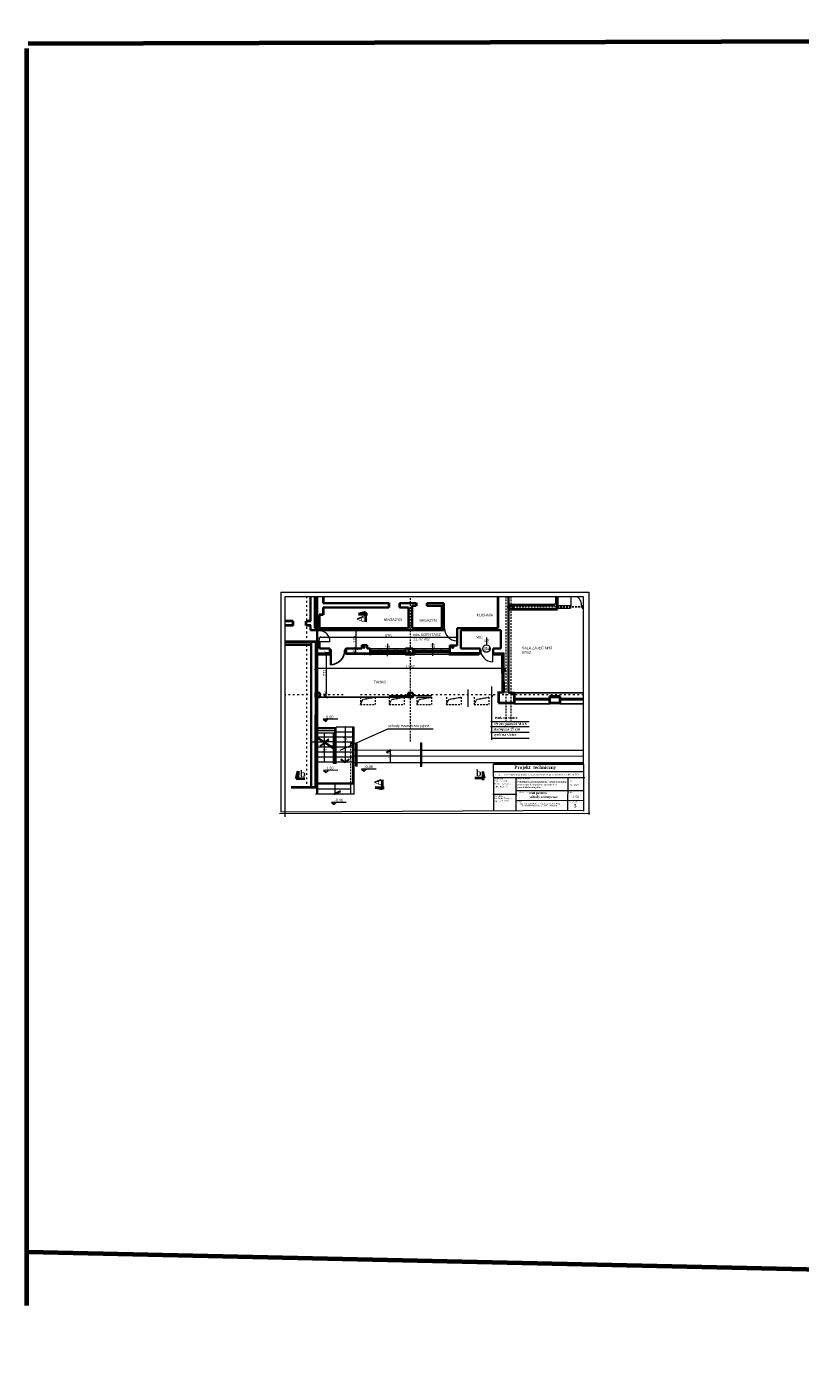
# Model space of a CAD drawing. Header units: millimetres. Extents: x 71367 to 297009, y -32559 to 7655.
# Tile 1 of 17: x 71367 to 76608, y -32559 to -23426. Entities that reach past the tile are written whole.
import ezdxf

# ---------------------------------------------------------------- set-up
doc = ezdxf.new("R2010")
doc.units = ezdxf.units.MM
for name, pattern in [('0.5_0.5', [1, 0.5, -0.5]), ('2_LKR', [20, 12, -8]), ('ACAD_ISO03W100', [30, 12, -18])]:
    doc.linetypes.add(name, pattern=pattern)
doc.layers.get('0').update_dxf_attribs({"lineweight": 70})
doc.layers.add('wymiarowanie', color=7, linetype='Continuous', lineweight=30)
doc.styles.get("Standard").update_dxf_attribs({"font": 'phagspa.ttf'})
doc.dimstyles.new('ISO-25', dxfattribs={"dimtxt": 20, "dimasz": 20, "dimexe": 1.25, "dimexo": 0.625, "dimtad": 1, "dimdec": 0, "dimtxsty": 'Standard', "dimblk": 'ARCHTICK', "dimcen": 2.5, "dimclrd": 6, "dimclre": 6, "dimadec": 0, "dimazin": 0, "dimtfac": 1, "dimtdec": 0, "dimtmove": 0, "dimatfit": 3, "dimldrblk": 'ARCHTICK', "dimfxl": 20, "dimfxlon": 1, "dimlwd": 9, "dimlwe": 9, "dimarcsym": 0})

# ---------------------------------------------------------------- blocks, each defined once
blk = doc.blocks.new('_ArchTick')
at = {"color": 0, "linetype": 'ByBlock', "const_width": 0.15}
blk.add_lwpolyline([(-0.5, -0.5), (0.5, 0.5)], dxfattribs=at)
blk = doc.blocks.new('*D755')
at = {"color": 6, "lineweight": 9, "transparency": 16777216}
for p, q in [((73322.1, -27798.8), (73322.1, -27777.5)), ((74608.8, -27778.8), (73322.1, -27778.8)), ((74608.8, -27798.8), (74608.8, -27777.5))]:
    blk.add_line(p, q, dxfattribs=at)
at = {"layer": 'Defpoints', "color": 0, "lineweight": 25, "transparency": 16777216}
for p in [(73322.1, -27778.8), (73322.1, -27955.9), (74608.8, -27955.9)]:
    blk.add_point(p, dxfattribs=at)
at = {"color": 6, "lineweight": 9, "transparency": 16777216, "xscale": 20, "yscale": 20, "zscale": 20, "rotation": 180}
blk.add_blockref('_ArchTick', (73322.1, -27778.8), dxfattribs=at)
at = {"color": 6, "lineweight": 9, "transparency": 16777216, "xscale": 20, "yscale": 20, "zscale": 20}
blk.add_blockref('_ArchTick', (74608.8, -27778.8), dxfattribs=at)
at = {"color": 0, "lineweight": 20, "transparency": 16777216, "insert": (73965.4, -27767.8), "char_height": 20, "attachment_point": 5}
blk.add_mtext('1287', dxfattribs=at)
blk = doc.blocks.new('*D759')
at = {"color": 6, "lineweight": 9, "transparency": 16777216}
for p, q in [((73349.1, -27588.5), (73349.1, -27567.3)), ((74283.9, -27568.5), (73349.1, -27568.5)), ((74283.9, -27588.5), (74283.9, -27567.3))]:
    blk.add_line(p, q, dxfattribs=at)
at = {"layer": 'Defpoints', "color": 0, "lineweight": 25, "transparency": 16777216}
for p in [(73349.1, -27568.5), (73349.1, -27606.3), (74283.9, -27623.2)]:
    blk.add_point(p, dxfattribs=at)
at = {"color": 6, "lineweight": 9, "transparency": 16777216, "xscale": 20, "yscale": 20, "zscale": 20, "rotation": 180}
blk.add_blockref('_ArchTick', (73349.1, -27568.5), dxfattribs=at)
at = {"color": 6, "lineweight": 9, "transparency": 16777216, "xscale": 20, "yscale": 20, "zscale": 20}
blk.add_blockref('_ArchTick', (74283.9, -27568.5), dxfattribs=at)
at = {"color": 0, "lineweight": 20, "transparency": 16777216, "insert": (73816.5, -27557.6), "char_height": 20, "attachment_point": 5}
blk.add_mtext('935', dxfattribs=at)
blk = doc.blocks.new('*D758')
at = {"color": 6, "lineweight": 9, "transparency": 16777216}
for p, q in [((73596.6, -27643.2), (73597.9, -27643.2)), ((73596.6, -27673.2), (73596.6, -27643.2)), ((73576.6, -27673.2), (73597.9, -27673.2))]:
    blk.add_line(p, q, dxfattribs=at)
at = {"layer": 'Defpoints', "color": 0, "lineweight": 25, "transparency": 16777216}
for p in [(73596.6, -27643.2), (73596.6, -27643.2), (73566.8, -27673.2)]:
    blk.add_point(p, dxfattribs=at)
at = {"color": 6, "lineweight": 9, "transparency": 16777216, "xscale": 20, "yscale": 20, "zscale": 20}
for p, rotation in [((73596.6, -27643.2), 90), ((73596.6, -27673.2), 270)]:
    blk.add_blockref('_ArchTick', p, dxfattribs=dict(at, rotation=rotation))
at = {"color": 0, "lineweight": 50, "transparency": 16777216, "insert": (73585.7, -27658.2), "char_height": 20, "attachment_point": 5, "rotation": 90}
blk.add_mtext('30', dxfattribs=at)
blk = doc.blocks.new('*D760')
at = {"color": 6, "lineweight": 9, "transparency": 16777216}
for p, q in [((73598.5, -27518.4), (73599.7, -27518.4)), ((73598.5, -27643.2), (73598.5, -27518.4)), ((73618.5, -27643.2), (73597.2, -27643.2))]:
    blk.add_line(p, q, dxfattribs=at)
at = {"layer": 'Defpoints', "color": 0, "lineweight": 25, "transparency": 16777216}
for p in [(73598.5, -27518.4), (73598.5, -27518.4), (73637.9, -27643.2)]:
    blk.add_point(p, dxfattribs=at)
at = {"color": 6, "lineweight": 9, "transparency": 16777216, "xscale": 20, "yscale": 20, "zscale": 20}
for p, rotation in [((73598.5, -27518.4), 90), ((73598.5, -27643.2), 270)]:
    blk.add_blockref('_ArchTick', p, dxfattribs=dict(at, rotation=rotation))
at = {"color": 0, "lineweight": 50, "transparency": 16777216, "insert": (73587.4, -27580.8), "char_height": 20, "attachment_point": 5, "rotation": 90}
blk.add_mtext('125', dxfattribs=at)
blk = doc.blocks.new('*D756')
at = {"color": 6, "lineweight": 9, "transparency": 16777216}
for p, q in [((73414.2, -27671.6), (73392.9, -27671.6)), ((73394.2, -27671.6), (73394.2, -27943)), ((73394.2, -27943), (73395.4, -27943))]:
    blk.add_line(p, q, dxfattribs=at)
at = {"layer": 'Defpoints', "color": 0, "lineweight": 25, "transparency": 16777216}
for p in [(73450.4, -27671.6), (73394.2, -27943), (73394.2, -27943)]:
    blk.add_point(p, dxfattribs=at)
at = {"color": 6, "lineweight": 9, "transparency": 16777216, "xscale": 20, "yscale": 20, "zscale": 20}
for p, rotation in [((73394.2, -27671.6), 90), ((73394.2, -27943), 270)]:
    blk.add_blockref('_ArchTick', p, dxfattribs=dict(at, rotation=rotation))
at = {"color": 0, "lineweight": 50, "transparency": 16777216, "insert": (73383.3, -27807.3), "char_height": 20, "attachment_point": 5, "rotation": 90}
blk.add_mtext('271', dxfattribs=at)
blk = doc.blocks.new('*D757')
at = {"color": 6, "lineweight": 9, "transparency": 16777216}
for p, q in [((73394.8, -27942.5), (73392.9, -27942.5)), ((73394.1, -27942.5), (73394.1, -27973.9)), ((73394.8, -27973.9), (73392.9, -27973.9))]:
    blk.add_line(p, q, dxfattribs=at)
at = {"layer": 'Defpoints', "color": 0, "lineweight": 25, "transparency": 16777216}
for p in [(73395.4, -27942.5), (73394.1, -27973.9), (73395.4, -27973.9)]:
    blk.add_point(p, dxfattribs=at)
at = {"color": 6, "lineweight": 9, "transparency": 16777216, "xscale": 20, "yscale": 20, "zscale": 20}
for p, rotation in [((73394.1, -27942.5), 90), ((73394.1, -27973.9), 270)]:
    blk.add_blockref('_ArchTick', p, dxfattribs=dict(at, rotation=rotation))
at = {"color": 0, "lineweight": 50, "transparency": 16777216, "insert": (73383.1, -27958.2), "char_height": 20, "attachment_point": 5, "rotation": 90}
blk.add_mtext('31', dxfattribs=at)

msp = doc.modelspace()

# ---------------------------------------------------------------- linework, layer by layer
at = {"color": 3, "lineweight": 70}
for p, q in [((107961.4, -23425.8), (71374.3, -23541.5)), ((71366.8, -32099.2), (71366.8, -23571.6)), ((108057.6, -32558.8), (71374.3, -31738.9))]:
    msp.add_line(p, q, dxfattribs=at)
at = {"lineweight": 20}
for p, q in [((73088.3, -27260.1), (75175.4, -27260.1)), ((73088.3, -27260.1), (73088.3, -28753.3)), ((75140.2, -27292.5), (73115.8, -27292.5)), ((73115.8, -27292.5), (73115.8, -28785.8)), ((75055.1, -27363.2), (75055.1, -27295.7)), ((75140.2, -28427.5), (75140.2, -27292.5)), ((75175.4, -27260.1), (75175.4, -28769.8)), ((74186.6, -27354.4), (74186.6, -27502.8)), ((74961.4, -27369.2), (75051.6, -27369.2)), ((74963.4, -27350.4), (75051.6, -27350.4)), ((75051.6, -27349.4), (75051.6, -27369.6)), ((75131.5, -27349.9), (75131.5, -27370.1)), ((75131.5, -27350.4), (75140.4, -27350.4)), ((75131.5, -27369.2), (75139.4, -27369.2)), ((73288.9, -27518.4), (74193.9, -27518.2)), ((73318.9, -27505.2), (73954.1, -27505.2)), ((73347.3, -27519.5), (73347.3, -27523.7)), ((74194.6, -27508.3), (74200.8, -27508.3)), ((74279.2, -27507.6), (74279.2, -27590.2)), ((74283.9, -27623.6), (74283.9, -27505.2)), ((74308.9, -27518.2), (74578.9, -27518.2)), ((73341.5, -27594.7), (73423.1, -27594.7)), ((73386.4, -27654.4), (73386.4, -27654.4)), ((73672.3, -27643.2), (73672.3, -27643.2)), ((73693.1, -27654.9), (73933, -27654.9)), ((73693.9, -27643.2), (74233.9, -27643.2)), ((73693.9, -27662.6), (73933.9, -27662.6)), ((73810.2, -27610.3), (73809.9, -27694.1)), ((73993.8, -27654.9), (74232.9, -27654.9)), ((73993.9, -27662.6), (74233.9, -27662.6)), ((74115.9, -27607.7), (74116, -27691.7)), ((74308.9, -27643.2), (74429.7, -27643.2)), ((74334.9, -27685.4), (74343.2, -27672.9)), ((74343.2, -27672.9), (74350.3, -27685)), ((74438.9, -27651.9), (74443, -27651.9)), ((74523.4, -27651.7), (74523.4, -27733.1)), ((74523.4, -27651.9), (74528, -27651.9)), ((74528.1, -27643.2), (74578.9, -27643.2)), ((74536.1, -27684.8), (74545.4, -27672.3)), ((73331.1, -27684.4), (73320, -27693)), ((73320, -27693), (73331.8, -27703)), ((73334.1, -27674.6), (73320.1, -27674.6)), ((73331.5, -27751.3), (73320.4, -27760.6)), ((73320.4, -27760.6), (73332.2, -27768.9)), ((73321.1, -27674.8), (73331.1, -27684.4)), ((73331.8, -27703), (73321.1, -27712.7)), ((73321.1, -27712.7), (73331.8, -27721.3)), ((73331.5, -27736.3), (73321.1, -27743.5)), ((73321.1, -27743.5), (73331.5, -27751.3)), ((73331.8, -27721.3), (73321.5, -27728.1)), ((73321.5, -27728.1), (73331.5, -27736.3)), ((73420.7, -27673.5), (73322, -27673.5)), ((73528.2, -27673.2), (73693.9, -27673.2)), ((73693.9, -27673.2), (73933.9, -27673.2)), ((73933.9, -27673.2), (73993.9, -27673.2)), ((74232, -27673.2), (73993.9, -27673.4)), ((74438.8, -27673.2), (74233.9, -27673.2)), ((74250.5, -27685.4), (74260.5, -27673.6)), ((74260.5, -27673.6), (74270.2, -27684.3)), ((74270.2, -27684.3), (74278.8, -27673.6)), ((74278.8, -27673.6), (74285.6, -27683.9)), ((74285.6, -27683.9), (74293.8, -27673.9)), ((74293.8, -27673.9), (74300.9, -27684.3)), ((74300.9, -27684.3), (74308.8, -27673.9)), ((74308.8, -27673.9), (74318.1, -27685)), ((74318.1, -27685), (74326.3, -27673.2)), ((74326.3, -27673.2), (74334.9, -27685.4)), ((74350.3, -27685), (74359.6, -27673.9)), ((74359.6, -27673.9), (74368.2, -27685.7)), ((74527.5, -27673.1), (74527.5, -27673.1)), ((74528, -27673.2), (74528, -27684.5)), ((74528.1, -27673.2), (74602.5, -27673.2)), ((74528.5, -27673), (74536.1, -27684.8)), ((74528.6, -27673.2), (74602.5, -27673.1)), ((74590.4, -27723.9), (74601.1, -27732.5)), ((74600.8, -27747.5), (74590.4, -27754.6)), ((74590.4, -27754.6), (74600.8, -27762.5)), ((74601.1, -27732.5), (74590.7, -27739.3)), ((74590.7, -27739.3), (74600.8, -27747.5)), ((74600.8, -27762.5), (74591.2, -27770.6)), ((73331.5, -27802.1), (73319.7, -27810.7)), ((73319.7, -27810.7), (73333.3, -27818.2)), ((73332.2, -27768.9), (73320, -27777.5)), ((73320, -27777.5), (73332.5, -27785.7)), ((73332.5, -27785.7), (73320.4, -27792.8)), ((73320.4, -27792.8), (73331.5, -27802.1)), ((73333.3, -27818.2), (73321.5, -27827.2)), ((73321.5, -27827.2), (73332.2, -27834)), ((73322.2, -27942.9), (73322.2, -27976.8)), ((73952.1, -27943.2), (73952.1, -27977.1)), ((73982.1, -27943.2), (73982.1, -27977.1)), ((74356.1, -27920.2), (74356.1, -28038.8)), ((74588.2, -27869.4), (74588.2, -27940.7)), ((74600.9, -27931.8), (74588.3, -27940.4)), ((74600.5, -27879.9), (74589.5, -27888.5)), ((74589.5, -27888.5), (74601.3, -27898.5)), ((74590.5, -27870.2), (74600.5, -27879.9)), ((74601.3, -27898.5), (74590.5, -27908.2)), ((74590.5, -27908.2), (74601.3, -27916.7)), ((74601.3, -27916.7), (74590.9, -27923.5)), ((74590.9, -27923.5), (74600.9, -27931.8)), ((74010.1, -27973.2), (74108.2, -27973.2)), ((74670.4, -28009.4), (74670.4, -28020.5)), ((74909.9, -28009.4), (74909.9, -28020.5)), ((74980, -28009.4), (74980, -28020.5)), ((73322.2, -28215.1), (73444.5, -28215.1)), ((73385, -28278.1), (73385, -28215.1)), ((73444.5, -28215.1), (73450, -28215.1)), ((73444.5, -28316.3), (73444.5, -28215.2)), ((73450, -28416.8), (73450, -28216)), ((73453.7, -28414.5), (73453.7, -28187.5)), ((73458.5, -28416.5), (73458.5, -28186.9)), ((73585.7, -28176.9), (73463.6, -28176.9)), ((73464.1, -28423.4), (73464.1, -28176.9)), ((73575.2, -28210.8), (73464.1, -28210.8)), ((73523.7, -28177.7), (73523.7, -28415.5)), ((73575.3, -28555.8), (73575.2, -28176.9)), ((73580.9, -28560.1), (73580.9, -28176.9)), ((73586.1, -28210.8), (73580.9, -28210.8)), ((73585.7, -28632.3), (73585.7, -28176.9)), ((73374, -28278.7), (73288.8, -28278.7)), ((73450.3, -28320), (73317.4, -28234.7)), ((73450.3, -28327.7), (73317.4, -28242.4)), ((73444.5, -28245.1), (73332.7, -28244.5)), ((73444.5, -28275.1), (73380.3, -28275.1)), ((73385, -28415.1), (73385, -28285.8)), ((73444.5, -28305), (73426.9, -28305)), ((73458.5, -28278.7), (73453.7, -28278.7)), ((73575.2, -28244.6), (73464.1, -28244.6)), ((73575.2, -28278.7), (73464.1, -28278.7)), ((73586.1, -28244.6), (73580.9, -28244.6)), ((73586, -28278.7), (73580.9, -28278.7)), ((73594.4, -28283.4), (73603.3, -28283.4)), ((73594.8, -28282.6), (73595.1, -28440.4)), ((73602.9, -28282.6), (73603.3, -28440.4)), ((74033.8, -28283.1), (74042.7, -28283.1)), ((74034.5, -28282.6), (74034, -28441.5)), ((74041.8, -28282.6), (74042.4, -28441.5)), ((73444.5, -28346.6), (73320.6, -28346.6)), ((73444.5, -28380.4), (73320.6, -28380.4)), ((73426.7, -28312.5), (73320.7, -28312.5)), ((73444.5, -28422.2), (73444.5, -28323.9)), ((73458.5, -28312.5), (73453.7, -28312.5)), ((73458.5, -28346.6), (73453.7, -28346.6)), ((73458.5, -28380.4), (73453.7, -28380.4)), ((73575.2, -28312.5), (73464.1, -28312.5)), ((73575.2, -28346.6), (73464.1, -28346.6)), ((73575.2, -28380.4), (73464.1, -28380.4)), ((73586, -28312.5), (73580.9, -28312.5)), ((73585.8, -28346.6), (73580.9, -28346.6)), ((73585.8, -28380.4), (73580.9, -28380.4)), ((73585.5, -28371.9), (73594.4, -28371.9)), ((73594.3, -28331.8), (73589.2, -28331.8)), ((73603.4, -28331.5), (74034.5, -28331.6)), ((73603.4, -28371.9), (74034.5, -28372.2)), ((73831.7, -28417.1), (73831.7, -28328.3)), ((74041.8, -28331.6), (75140.2, -28331.8)), ((74041.8, -28372.2), (75140.2, -28373.1)), ((73444.5, -28414.5), (73320.7, -28414.5)), ((73444.3, -28421.6), (73464.1, -28421.6)), ((73458, -28416.3), (73449.8, -28416.3)), ((73453.7, -28414.5), (73450, -28414.5)), ((73575.2, -28414.5), (73464.1, -28414.5)), ((73585.7, -28414.5), (73580.9, -28414.5)), ((73585.2, -28415.6), (73594, -28415.6)), ((73593.4, -28439.9), (73604.5, -28440.1)), ((73601.8, -28415.4), (74034.5, -28415.7)), ((74033, -28440.6), (74043.9, -28440.5)), ((74041.8, -28415.7), (75140.2, -28416.5)), ((74529, -28476.4), (75140.3, -28476.4)), ((75140.2, -28427.5), (75140.2, -28746.5)), ((73586.1, -28564), (73317.1, -28564)), ((73575.2, -28555.8), (73320.7, -28555.8)), ((73580.4, -28558.6), (73321.4, -28558.6)), ((74528, -28517.5), (75148.3, -28518.2)), ((74525.1, -28630.5), (74687, -28630.6)), ((73079.9, -28761.6), (75182.5, -28759.1)), ((75141.6, -28743), (73088.3, -28753.3)), ((74528.7, -28716.9), (74528.7, -28743))]:
    msp.add_line(p, q, dxfattribs=at)
at = {"linetype": 'ACAD_ISO03W100', "lineweight": 20}
for p, q in [((73263.2, -28560.5), (73263.2, -27292.9)), ((73511.5, -27958), (73116, -27958)), ((75140.1, -27958), (73621.3, -27958))]:
    msp.add_line(p, q, dxfattribs=at)
at = {"lineweight": 35}
for p, q in [((73289.2, -27457.7), (73289.3, -27294.4)), ((73318.9, -27504.8), (73319, -27291.2)), ((73334.1, -28560.5), (73334.1, -27292)), ((74632.1, -27876), (74632.1, -27292.2)), ((73819.4, -27335.1), (73374.2, -27335.1)), ((73819.5, -27365.1), (73374.2, -27365.1)), ((73954.1, -27365.1), (73891.7, -27365.1)), ((74004.5, -27335.1), (73891.8, -27335.1)), ((73954.1, -27505.4), (73954.1, -27365.1)), ((73978.8, -27505.4), (73978.8, -27351)), ((74004.6, -27353.2), (73978.8, -27353.2)), ((74197.1, -27353.2), (74076.8, -27353.2)), ((74193.9, -27335.1), (74076.9, -27335.1)), ((74180.4, -27505.2), (74180.4, -27352.3)), ((74193.9, -27518.2), (74193.7, -27335)), ((74948.5, -27345.5), (74948.5, -27337.8)), ((74948.5, -27337.8), (74956.8, -27337.8)), ((73289.2, -27518.6), (73289.2, -27487.7)), ((73349.1, -27505.2), (73349.1, -27415.5)), ((74193.9, -27518.2), (73288.9, -27518.4)), ((73954.1, -27505.2), (73319.5, -27504.8)), ((74195.5, -27505.2), (73978.3, -27505.2)), ((74561.2, -27505.2), (74283.9, -27505.2)), ((74283.9, -27623.6), (74283.9, -27505.2)), ((74308.9, -27643.2), (74308.9, -27518.2)), ((74578.9, -27518.2), (74308.9, -27518.2)), ((74578.9, -27643.2), (74578.9, -27517.9)), ((73292.7, -28591), (73293.1, -27597.4)), ((73349.1, -27642.8), (73349.1, -27597.4)), ((73419.7, -27643.2), (73349.5, -27643.2)), ((73419.1, -27673.2), (73419.1, -27643.2)), ((73528.1, -27643.2), (73637.9, -27643.2)), ((73637.9, -27630.5), (73637.9, -27621.2)), ((73637.9, -27621.2), (73672.7, -27621.2)), ((73638.2, -27643.2), (73637.9, -27630.5)), ((73672.3, -27643.2), (73693.9, -27643.2)), ((73672.7, -27621.2), (73672.7, -27643.4)), ((73693.9, -27687.3), (73693.9, -27643.2)), ((73933.9, -27643.2), (73982.1, -27643.2)), ((73934.7, -27683.8), (73933.9, -27643.2)), ((73953.1, -27643.3), (73982.1, -27643.3)), ((73953.2, -27673.2), (73953.2, -27643.2)), ((73982.1, -27674.4), (73982.1, -27643.2)), ((73993.9, -27683.6), (73993.9, -27643.4)), ((74233.9, -27689.6), (74233.9, -27623.2)), ((74233.9, -27623.2), (74283.9, -27623.2)), ((74308.6, -27643.2), (74439, -27643.2)), ((74438.9, -27673.2), (74438.9, -27643.3)), ((74528.1, -27643.2), (74578.9, -27643.2)), ((74528.1, -27672.7), (74528.1, -27643.3)), ((74233.9, -27673.2), (74233.9, -27673.2)), ((74308.9, -27673.7), (74308.9, -27673.2)), ((73352.2, -27942.9), (73322.2, -27942.9)), ((73322.2, -27942.9), (73322.2, -27972.9)), ((73352.2, -27973.3), (73352.2, -27942.9)), ((73982.1, -27943.2), (73952.1, -27943.2)), ((73952.1, -27943.2), (73952.1, -27973.2)), ((73952.1, -27943.2), (73982.1, -27943.2)), ((73982.1, -27973.2), (73982.1, -27943.2)), ((74564.4, -27940.9), (74602.6, -27940.7)), ((74632.1, -27943.2), (74632.1, -27869.4)), ((74671.1, -27943.2), (74632.1, -27943.2)), ((73952.1, -27973.2), (73982.1, -27973.2)), ((73322.2, -28215.1), (73322.2, -28336.8))]:
    msp.add_line(p, q, dxfattribs=at)
at = {"lineweight": 40}
for p, q in [((73374.2, -27294.2), (73374.2, -27335.1)), ((74560.9, -27505.2), (74560.9, -27292.3)), ((74956.2, -27338), (74956.2, -27291.4)), ((74963.7, -27376), (74963.7, -27292.1)), ((73374.2, -27365.1), (73374.2, -27415.5)), ((73661.3, -27396.7), (73614.8, -27408.9)), ((73661.3, -27396.7), (73661.2, -27462.6)), ((73819.4, -27333.9), (73819.5, -27365.1)), ((73891.8, -27335.1), (73891.7, -27365.1)), ((74004.5, -27333.9), (74004.6, -27353.2)), ((74076.9, -27335.1), (74076.8, -27353.2)), ((74633, -27345.7), (74666.2, -27345.7)), ((74633, -27375.7), (74963.5, -27375.7)), ((74635.3, -27375.5), (74635.3, -27346.6)), ((74664.2, -27345.7), (74948.6, -27345.7)), ((74665.3, -27375.4), (74665.3, -27345.5)), ((73171.1, -27457.3), (73114.8, -27457.1)), ((73171.1, -27487.3), (73114.8, -27487.1)), ((73171.1, -27487.4), (73171.1, -27457.3)), ((73290.3, -27487.7), (73259.2, -27487.6)), ((73290.4, -27457.7), (73260.5, -27457.6)), ((73260.5, -27487.4), (73260.5, -27458)), ((73374.2, -27415.5), (73348.8, -27415.5)), ((73614.8, -27408.9), (73674.4, -27408.9)), ((73348.6, -27597.4), (73115.7, -27597.4)), ((73290.2, -27617.6), (73116.7, -27617.6)), ((73419.1, -27656), (73424, -27656)), ((73419.2, -27649.6), (73424.1, -27649.6)), ((73424.1, -27649.6), (73424.1, -27656.2)), ((73528.3, -27649.5), (73523.4, -27649.5)), ((73523.4, -27649.5), (73523.4, -27656)), ((73528.4, -27656), (73523.5, -27656)), ((73528.3, -27643.4), (73528.3, -27673.1)), ((73700, -27654.9), (73695.1, -27654.9)), ((73695.1, -27655), (73695.1, -27662.2)), ((73700, -27662.2), (73695.1, -27662.2)), ((73699.9, -27654.7), (73699.9, -27662.2)), ((73756.1, -27654.9), (73756.1, -27662.7)), ((73761, -27655), (73756.1, -27655)), ((73761, -27662.6), (73756.1, -27662.6)), ((73761.2, -27654.9), (73761.2, -27662.7)), ((73869.9, -27655.7), (73865, -27655.7)), ((73865, -27655.7), (73865, -27662.2)), ((73869.9, -27662.2), (73865, -27662.2)), ((73869.9, -27655.3), (73869.9, -27661.8)), ((73933.3, -27655), (73928.4, -27655)), ((73928.4, -27655), (73928.4, -27661.5)), ((73933.4, -27661.5), (73928.5, -27661.5)), ((73998.5, -27654.9), (73993.9, -27654.9)), ((73998.6, -27662.6), (73993.9, -27662.6)), ((73998.6, -27654.9), (73998.6, -27662.7)), ((74060.9, -27655.6), (74056, -27655.6)), ((74056, -27655.6), (74056, -27662)), ((74061, -27662), (74056.1, -27662)), ((74060.9, -27655.5), (74060.9, -27662)), ((74174.5, -27655), (74169.6, -27655)), ((74169.6, -27655), (74169.6, -27661.5)), ((74174.5, -27661.5), (74169.6, -27661.5)), ((74174.8, -27655.1), (74174.8, -27661.5)), ((74233.7, -27655.6), (74228.8, -27655.6)), ((74228.8, -27655.6), (74228.8, -27662)), ((74233.7, -27662.1), (74228.8, -27662.1)), ((73831.5, -28331.7), (73803.2, -28349.7)), ((73191.6, -28527.1), (73205, -28475.5)), ((73205, -28475.4), (73203.3, -28530.4)), ((74456.9, -28476.4), (74456.9, -28535.9)), ((74469.1, -28522.9), (74456.9, -28476.4)), ((73336.1, -28585.1), (73157.1, -28585.4)), ((73251.3, -28527.2), (73190.8, -28527)), ((73727.9, -28585.1), (73787.4, -28585.1)), ((73774.4, -28597.8), (73727.9, -28585.6)), ((73775.6, -28533.8), (73775.1, -28598.8)), ((74469.1, -28522.9), (74403.3, -28522.8))]:
    msp.add_line(p, q, dxfattribs=at)
at = {"linetype": '2_LKR', "lineweight": 20}
for p, q in [((73967.1, -28273), (73967.1, -27288.9)), ((74615.3, -28142.7), (74615.3, -27292.7)), ((74650.3, -28142.7), (74650.3, -27292.4)), ((73628.3, -27972.6), (73628.3, -28023.3)), ((73628.3, -28022.7), (73727.3, -28022.7)), ((73728.3, -27972.7), (73728.3, -28022.7)), ((73823.4, -27972.5), (73823.4, -28023.2)), ((73823.4, -28023.2), (73922.4, -28023.2)), ((73923.4, -27973.2), (73923.4, -28023.2)), ((74010.1, -27972.5), (74010.1, -28023.2)), ((74010.1, -28023.2), (74109.1, -28023.2)), ((74110.1, -27973.2), (74110.1, -28023.2)), ((74210.1, -27972.5), (74210.1, -28023.2)), ((74210.1, -28023.2), (74309.1, -28023.2)), ((74310.1, -27973.2), (74310.1, -28023.2)), ((74398.2, -27972.5), (74398.2, -28023.2)), ((74398.2, -28023.2), (74497.2, -28023.2)), ((74498.2, -27973.2), (74498.2, -28023.2))]:
    msp.add_line(p, q, dxfattribs=at)
at = {"linetype": '2_LKR', "lineweight": 25}
msp.add_line((74622.4, -27360.7), (75140, -27360.7), dxfattribs=at)
at = {"color": 0, "lineweight": 20}
for p, q in [((74483.7, -27618.2), (74483.7, -27567.3)), ((73350.1, -27684.3), (73360.1, -27672.5)), ((73360.1, -27672.5), (73366, -27684.2)), ((73368.1, -27682.3), (73377.7, -27672.3)), ((73377.7, -27672.3), (73386.3, -27683.4)), ((73386.3, -27683.4), (73396.3, -27671.6)), ((73396.3, -27671.6), (73402.2, -27683.2)), ((73402.4, -27682.3), (73412, -27672.3)), ((73413.3, -27671.6), (73419.2, -27683.2)), ((73542.5, -27672.3), (73551.1, -27683.4)), ((73551.1, -27683.4), (73561.1, -27671.6)), ((73561.1, -27671.6), (73567, -27683.2)), ((73621.2, -27683.2), (73631.2, -27671.4)), ((73631.2, -27671.4), (73637.1, -27683)), ((74545.4, -27672.3), (74552.9, -27684.5)), ((74566.8, -27684.8), (74574.3, -27672.3)), ((73331.9, -27683.3), (73341.5, -27673.3)), ((73341.5, -27673.3), (73350.1, -27684.3)), ((73419.3, -27673.6), (73419.3, -27685.9)), ((74234, -27683.6), (73528.9, -27683.5)), ((73637.5, -27684.2), (73647.1, -27674.2)), ((73647.1, -27674.2), (73655.7, -27685.3)), ((73655.7, -27685.3), (73665.7, -27673.5)), ((73665.7, -27673.5), (73671.6, -27685.2)), ((74232.3, -27684.3), (74241.9, -27674.3)), ((74241.9, -27674.3), (74250.5, -27685.4)), ((74552.9, -27684.5), (74560.4, -27674.5)), ((74560.4, -27674.5), (74566.8, -27684.8)), ((74573.8, -27673.4), (74581.8, -27684.8)), ((74581.8, -27684.8), (74591.9, -27673.3)), ((74600.4, -27695.6), (74589.3, -27704.2)), ((74589.7, -27686.3), (74602.4, -27677.9)), ((74590.4, -27686), (74600.4, -27695.6)), ((74591.9, -27673.3), (74602.5, -27678.6)), ((73332.2, -27834), (73320.4, -27841.5)), ((73320.4, -27841.5), (73332.9, -27850.8)), ((73332.9, -27850.8), (73320.7, -27858.3)), ((73330.7, -27865.8), (73320.4, -27872.3)), ((73320.4, -27872.3), (73332.9, -27879.8)), ((73320.7, -27858.3), (73330.7, -27865.8)), ((73321, -27885.5), (73332.8, -27895.6)), ((73332.8, -27895.6), (73322.1, -27905.2)), ((73322.1, -27905.2), (73332.8, -27913.8)), ((73332.4, -27928.8), (73322.1, -27936)), ((73322.1, -27936), (73332.4, -27943.8)), ((73322.4, -27887.4), (73333.2, -27880.2)), ((73332.8, -27913.8), (73322.4, -27920.6)), ((73322.4, -27920.6), (73332.4, -27928.8)), ((73464.3, -28182.2), (73319.8, -28182.2)), ((73459.5, -28187.5), (73319.8, -28187.5)), ((73458.7, -28200.5), (73321.6, -28200.5)), ((73454.8, -28565.3), (73454.8, -28632.3)), ((73561.1, -28564.2), (73561.1, -28632.3)), ((73585.7, -28632.3), (73322.4, -28632.3)), ((73331.4, -28595.9), (73557.2, -28595.9))]:
    msp.add_line(p, q, dxfattribs=at)
at = {"lineweight": 25}
for p, q in [((73321.8, -28591), (73322.1, -27597.4)), ((74673, -27943.5), (75139.4, -27943.5)), ((74668.6, -28019.1), (74914.2, -28019.1)), ((74673, -27981.2), (74914.2, -27981.2)), ((74673, -27990.8), (74914.2, -27990.8)), ((74979, -28019.1), (75141.8, -28019.1)), ((74983.3, -27981.2), (75140.9, -27981.2)), ((74983.3, -27990.8), (75140.5, -27990.8)), ((75100.3, -27960.7), (75100.3, -27960.7)), ((74528.7, -28427.5), (75140.2, -28427.5))]:
    msp.add_line(p, q, dxfattribs=at)
at = {"color": 0, "lineweight": 25}
for p, q in [((73424.8, -27651.4), (73424.8, -27753.3)), ((73429.9, -27753.1), (73429.9, -27652.9)), ((73952.1, -27973.2), (73322.2, -27973.2))]:
    msp.add_line(p, q, dxfattribs=at)
at = {"color": 6, "lineweight": 20}
for p, q in [((73533.6, -27683.4), (73543.6, -27671.6)), ((73567.8, -27682.5), (73577.5, -27672.5)), ((73577.5, -27672.5), (73586, -27683.6)), ((73586, -27683.6), (73596.1, -27671.8)), ((73596.1, -27671.8), (73601.9, -27683.4)), ((73603, -27682.1), (73612.6, -27672.1)), ((73612.6, -27672.1), (73621.2, -27683.2)), ((73680.4, -27672.3), (73686.2, -27683.9)), ((74368.2, -27685.7), (74375.7, -27672.2)), ((74375.7, -27672.2), (74384.6, -27683.9)), ((74399, -27685), (74408.3, -27672.5)), ((74408.3, -27672.5), (74415.8, -27684.7)), ((74429.7, -27685), (74437.2, -27672.5)), ((73528.9, -27673.4), (73528.9, -27683.5)), ((73686.4, -27683), (73696.1, -27673)), ((73696.1, -27673), (73704.7, -27684.1)), ((73929.6, -27685.2), (73939.6, -27673.4)), ((73939.6, -27673.4), (73945.4, -27685.1)), ((73945.8, -27686.3), (73955.5, -27676.3)), ((73981.8, -27683.9), (73953, -27683.8)), ((73953.2, -27673), (73953.2, -27686.9)), ((73955.5, -27676.3), (73964.1, -27687.4)), ((73960.9, -27685.2), (73969.5, -27674.5)), ((73969.5, -27674.5), (73976.3, -27684.9)), ((73976.3, -27684.9), (73981.5, -27678.5)), ((74384.6, -27683.9), (74391.4, -27673.2)), ((74391.4, -27673.2), (74399, -27685)), ((74415.8, -27684.7), (74423.3, -27674.7)), ((74423.3, -27674.7), (74429.7, -27685)), ((74437.4, -27673.2), (74437.4, -27684.3))]:
    msp.add_line(p, q, dxfattribs=at)
at = {"color": 0, "lineweight": 35}
for p, q in [((73419.3, -27683.5), (73329.5, -27683.5)), ((73333.1, -27682.8), (73333.1, -27938.9)), ((73934.1, -27683.4), (73993.6, -27683.9)), ((74588.2, -27684.4), (74528, -27684.4)), ((74588.1, -27684.4), (74589.9, -27941.2)), ((73586.1, -28283.6), (73561.4, -28283.6)), ((73333.4, -28557.4), (73334.9, -28633.2)), ((73449.8, -28632.3), (73492.5, -28610.5))]:
    msp.add_line(p, q, dxfattribs=at)
at = {"color": 0, "lineweight": 40}
for p, q in [((74430.2, -27684.3), (74232, -27684.1)), ((74564.3, -27935.6), (74564.7, -28010.7)), ((74670.3, -27942.6), (74670.3, -28010.6)), ((73352.2, -27973.3), (73322.2, -27972.9)), ((74564.7, -28010.7), (74670.4, -28010.7)), ((74910.3, -27968.2), (74910.3, -28010.7)), ((74910.3, -28010.7), (74980.3, -28010.7)), ((74980.2, -27968.7), (74980.3, -28011.1))]:
    msp.add_line(p, q, dxfattribs=at)
at = {"lineweight": 9}
for p, q in [((74602.6, -27869.2), (74602.5, -27673.1)), ((74563.6, -27974.2), (74564.3, -27935.6)), ((74602.6, -27869.2), (74602.6, -27940.7)), ((75072.8, -28427.5), (74528.7, -28427.5)), ((74528.7, -28511.1), (74528.7, -28427.5)), ((74528.7, -28511.1), (74528.7, -28716.9)), ((74682.2, -28517.5), (74682, -28742.4)), ((75032.7, -28517.9), (75032, -28743)), ((74679.7, -28606.5), (75140.4, -28607)), ((74679.7, -28672.4), (75140.5, -28673.1))]:
    msp.add_line(p, q, dxfattribs=at)
at = {"lineweight": 15}
for p, q in [((74516.9, -27901.7), (74516.9, -27974.7)), ((74517, -27972.9), (74516.9, -28261.9)), ((74509, -28173.1), (74770.9, -28173.1)), ((74510, -28209.9), (74771.1, -28209.9)), ((74511.9, -28138.3), (74511.9, -28138.3)), ((74511.9, -28138.3), (74770.6, -28138.3)), ((74514, -28250.9), (74771.4, -28250.9))]:
    msp.add_line(p, q, dxfattribs=at)
at = {"color": 0, "lineweight": 18}
for p, q in [((73346.6, -27951.3), (73350.2, -27951.3)), ((73739.5, -27951.2), (73739.5, -27951.2)), ((73821.8, -27960.8), (74111.6, -27960.8)), ((73936.5, -27975.2), (73947.4, -27960.8)), ((74515.7, -27976.2), (74526.7, -27961.7))]:
    msp.add_line(p, q, dxfattribs=at)
at = {"linetype": '0.5_0.5', "lineweight": 20}
for p, q in [((73628.3, -28022.7), (73645.9, -27987.4)), ((73645.9, -27987.4), (73728.3, -27972.7)), ((73823.4, -28023.2), (73841, -27987.9)), ((73841, -27987.9), (73923.4, -27973.2)), ((74010.1, -28023.2), (74027.7, -27987.9)), ((74027.7, -27987.9), (74110.1, -27973.2)), ((74210.1, -28023.2), (74227.7, -27987.9)), ((74227.7, -27987.9), (74310.1, -27973.2)), ((74398.2, -28023.2), (74415.8, -27987.9)), ((74415.8, -27987.9), (74498.2, -27973.2))]:
    msp.add_line(p, q, dxfattribs=at)
at = {"lineweight": 50}
msp.add_line((74910, -27968.2), (74980.6, -27968.2), dxfattribs=at)
at = {"lineweight": 30}
for p, q in [((73376, -28122.6), (73392.9, -28137.2)), ((73353.9, -28306.5), (73385, -28285.8)), ((73384.1, -28278.3), (73415.2, -28257.5)), ((73525.4, -28415.7), (73494, -28395.5)), ((73523.5, -28414.6), (73554.5, -28393.8)), ((73376.4, -28470), (73393.2, -28484.4)), ((73634.7, -28460.4), (73651.5, -28475)), ((73432.5, -28686.6), (73449.4, -28701.1))]:
    msp.add_line(p, q, dxfattribs=at)
at = {"color": 0, "lineweight": 9}
for p, q in [((73489.8, -28332.1), (73813.7, -28189)), ((73813.7, -28189), (74120.7, -28188.5))]:
    msp.add_line(p, q, dxfattribs=at)
at = {"color": 0, "linetype": '2_LKR', "lineweight": 18}
msp.add_line((73561.1, -28283.6), (73561.1, -28620.4), dxfattribs=at)
at = {"lineweight": 35}
for centre in [(73650.2, -27630.9), (74252.5, -27630.9)]:
    msp.add_circle(centre, 7, dxfattribs=at)
at = {"lineweight": 20}
msp.add_circle((74481.9, -27643.5), 25.3, dxfattribs=at)
for centre, radius, start, end in [((75052.1, -27351.4), 74.9, 352.8653, 51.86324), ((73349.1, -27594.7), 72, 0.04005, 91.47621), ((74279.2, -27509), 80.8, 179.47808, 270), ((74523.5, -27651.8), 80.8, 180.03589, 269.91533), ((73388.9, -27654.4), 90, 222.03458, 232.43158)]:
    msp.add_arc(centre, radius, start, end, dxfattribs=at)
at = {"lineweight": 25}
msp.add_arc((73424.8, -27658.3), 95, 270, 2.01908, dxfattribs=at)
at = {"layer": 'wymiarowanie', "lineweight": 20}
for points in [[(73474.6, -28122.7), (73375.9, -28122.7), (73392.6, -28137.3), (73407.6, -28122.7)], [(73475, -28469.1), (73376.3, -28470), (73393.1, -28484.4), (73408, -28469.7)], [(73733.2, -28460.6), (73634.5, -28460.6), (73651.2, -28475.1), (73666.2, -28460.6)], [(73531.1, -28686.7), (73432.4, -28686.7), (73449.1, -28701.2), (73464.1, -28686.7)]]:
    msp.add_lwpolyline(points, dxfattribs=at)

# ---------------------------------------------------------------- texts
at = {"lineweight": 9, "attachment_point": 1}
for s, insert, char_height, rotation in [('{\\fTimes New Roman|b1|i0|c238|p18;  A}', (73605.4, -27500.4), 44.8, 90), ('\\pxi-3,l3.3699,t3.3699;{\\fTimes New Roman|b0|i0|c238|p18;14 x 15\\P   34}', (73368.5, -28356.8), 11.2, 89.52307), ('\\pxi-3,l3.3699,t3.3699;{\\fTimes New Roman|b0|i0|c238|p18;8 x 15\\P   34}', (73508, -28283.1), 11.2, 88.47364), ('\\pxi-3,l3.3699,t3.3699;{\\fTimes New Roman|b0|i0|c238|p18;3 x 12\\P   38}', (73814.1, -28392), 11.2, 88.47364), ('{\\fTimes New Roman|b1|i0|c238|p18;  A}', (73723.3, -28608.3), 44.8, 90)]:
    msp.add_mtext(s, dxfattribs=dict(at, insert=insert, char_height=char_height, rotation=rotation))
at = {"lineweight": 9, "char_height": 11.995, "width": 363.57, "attachment_point": 1, "rotation": 90}
for s, insert in [('{\\fTimes New Roman|b1|i0|c238|p18;               \\P\\fTimes New Roman|b0|i0|c238|p18;   90\\P  210}', (74446.6, -27613.5)), ('{\\fTimes New Roman|b1|i0|c238|p18;               \\P\\fTimes New Roman|b0|i0|c238|p18;   76\\P  241}', (73773.9, -27651.4)), ('{\\fTimes New Roman|b1|i0|c238|p18;               \\P\\fTimes New Roman|b0|i0|c238|p18;   76\\P  241}', (74081, -27648.6))]:
    msp.add_mtext(s, dxfattribs=dict(at, insert=insert))
at = {"lineweight": 9, "attachment_point": 1}
for s, insert, char_height in [('{\\fTimes New Roman|b1|i0|c238|p18; D4}', (74457.1, -27632), 22.4), ('{\\fTimes New Roman|b1|i0|c238|p18;   b}', (73168, -28470.2), 44.8), ('{\\fTimes New Roman|b1|i0|c238|p18;   b}', (74359.8, -28464.3), 44.8), ('{\\fTimes New Roman|b1|i0|c238|p18; Projekt  techniczny}', (74662.6, -28438), 22.4), ('{\\fTimes New Roman|b0|i0|c238|p18;Projektant:\\P\\H1.2x;mgr inż. arch.\\PTeresa  Zarzycka \\P upr.  nr 20/77}', (74533.5, -28521.3), 9.1), ('{\\fTimes New Roman|b0|i0|c238|p18;\\H1.2x;obiekt:       \\fTimes New Roman|b1|i0|c238|p18; BUDYNEK PRZEDSZKOLA UL. ANDROMEDY 36  44-117 GLIWICE}', (74543.9, -28495.7), 7), ('{\\fTimes New Roman|b0|i0|c238|p18;\\H1.2x;Nazwa inwestycji:}', (74684.1, -28522.1), 7), ('{\\fTimes New Roman|b0|i0|c238|p18;\\H1.2x;Data:}', (75047.9, -28536.7), 7), ('{\\fTimes New Roman|b0|i0|c238|p18;\\H1.6x;X.  2025}', (75049.6, -28565.3), 7), ('{\\fTimes New Roman|b0|i0|c238|p18;Projektant:\\P\\H1.2x;inż Piotr Zarzycki\\Pupr. nr 517/02}', (74536.9, -28638.1), 9.1), ('{\\fTimes New Roman|b0|i0|c238|p18;\\H1.2x;Tytuł rysunku:}', (74686.9, -28615.6), 7), ('{\\fTimes New Roman|b1|i0|c238|p18;rzut parteru\\P schody zewnętrzne  }', (74768.1, -28614.5), 15.68), ('{\\fTimes New Roman|b0|i0|c238|p18;\\H1.2x;Skala:}', (75040.5, -28615.8), 7), ('{\\fTimes New Roman|b0|i0|c238|p18;\\H1.6x;1:50}', (75065, -28640.6), 10.5), ('{\\fTimes New Roman|b0|i0|c238|p18;\\H1.2x;Nr. rysunku:}', (75040.5, -28678.7), 7)]:
    msp.add_mtext(s, dxfattribs=dict(at, insert=insert, char_height=char_height))
for s, insert, char_height, width in [('{\\fTimes New Roman|b1|i0|c238|p18;               \\P 19 cm pustaki MAX\\fTimes New Roman|b0|i0|c238|p18; }', (74526, -28117.2), 17.136, 519.386), ('{\\fTimes New Roman|b1|i0|c238|p18;               \\P tynk na siatce\\fTimes New Roman|b0|i0|c238|p18; }', (74532.1, -28074.8), 17.136, 519.386), ('{\\fTimes New Roman|b1|i0|c238|p18;               \\P styropian 15 cm\\fTimes New Roman|b0|i0|c238|p18; }', (74523.1, -28152), 17.136, 519.386), ('{\\fTimes New Roman|b1|i0|c238|p18;               \\P tynk na siatce\\fTimes New Roman|b0|i0|c238|p18; }', (74524.1, -28188.7), 17.136, 519.386), ('{\\fTimes New Roman|b1|i0|c238|p18;               \\P  \\fTimes New Roman|b0|i0|c238|p18; działka nr 213}', (74996.8, -28473.8), 11.2, 339.468), ('{\\fTimes New Roman|b1|i0|c238|p18;               \\PPrzebudowa pomieszczenia , remont schodów zewntrznych i wymiana  posadzek  w przedszkolu miejskim}', (74691.5, -28523), 11.2, 339.468), ('{\\fTimes New Roman|b0|i0|c238|p18;\\H0.625x;  Inwestor       \\P         \\H1.2857x;ZESPÓŁ  SZKOLNO - PRZEDSZKOLNY NR 2  \\P            UL.KOPERNIKA 63   44-117   GLIWICE  \\P  \\H1.2444x; }', (74683.1, -28678.9), 11.2, 473.746), ('{\\fTimes New Roman|b1|i0|c238|p18;  5}', (75057.9, -28698.3), 22.4, 41.334)]:
    msp.add_mtext(s, dxfattribs=dict(at, insert=insert, char_height=char_height, width=width))
at = {"layer": 'wymiarowanie', "lineweight": 20, "char_height": 18, "attachment_point": 1}
for s, insert, width in [('\\pxt1;MAGAZYN{\\H0.8889x; }', (73786.3, -27437.7), 110.972), ('\\pxt1;MAGAZYN{\\H0.8889x; }', (74021.6, -27443.4), 110.972), ('\\pxt1;KUCHNIA\\P\\ptz;{\\H0.8889x; }', (74414.7, -27407.7), 110.972), ('\\pxt1;istn. KORYTARZ   {\\fMicrosoft PhagsPa|b0|i1|c0|p34;11,70  m2\\H0.8889x; }', (73984.8, -27539.5), 210.282), ('\\pxt1;WC\\P\\ptz;{\\H0.8889x; }', (74414.7, -27557.4), 110.972), ('\\pxt1;SALA ZAJEĆ NR3\\P{\\fMicrosoft PhagsPa|b0|i1|c0|p34;57m2\\P\\ptz;\\fMicrosoft PhagsPa|b0|i0|c0|p34;\\H0.8889x; }', (74721.6, -27629.5), 216.078), ('\\pxt1;TARAS{\\H0.8889x; }', (73717.4, -27860.3), 110.972), ('0,00\\P{\\H0.8889x; }', (73395.7, -28098.2), 110.972), ('\\pxt1;schody zewnętrzne p/poż{\\H0.8889x; }', (73814.7, -28158.5), 297.591), ('-0,36\\P{\\H0.8889x; }', (73654.3, -28436), 110.972), ('-0,46\\P{\\H0.8889x; }', (73452.2, -28662.1), 110.972)]:
    msp.add_mtext(s, dxfattribs=dict(at, insert=insert, width=width))
at = {"layer": 'wymiarowanie', "lineweight": 20, "insert": (73395.9, -28445.2), "char_height": 18, "width": 110.972, "attachment_point": 1, "rotation": 0.49563}
msp.add_mtext('1,20\\P{\\H0.8889x; }', dxfattribs=at)

# ---------------------------------------------------------------- dimensions: what is measured, and where the dimension line sits
at = {"color": 6, "lineweight": 20}
dim = msp.add_linear_dim(base=(73349.1, -27568.5), p1=(74283.9, -27623.2), p2=(73349.1, -27606.3), dimstyle='ISO-25', dxfattribs=at)
dim.commit()
dim.dimension.update_dxf_attribs({"geometry": '*D759', "text_midpoint": (73816.5, -27557.6)})
at = {"color": 0, "lineweight": 50}
for base, p1, p2, picture, middle in [((73598.5, -27518.4), (73637.9, -27643.2), (73598.5, -27518.4), '*D760', (73587.4, -27580.8)), ((73394.2, -27943), (73450.4, -27671.6), (73394.2, -27943), '*D756', (73383.3, -27807.3)), ((73596.6, -27643.2), (73566.8, -27673.2), (73596.6, -27643.2), '*D758', (73585.7, -27658.2)), ((73394.1, -27973.9), (73395.4, -27942.5), (73395.4, -27973.9), '*D757', (73383.1, -27958.2))]:
    dim = msp.add_linear_dim(base=base, p1=p1, p2=p2, angle=90, dimstyle='ISO-25', dxfattribs=at)
    dim.commit()
    dim.dimension.update_dxf_attribs({"geometry": picture, "text_midpoint": middle})
at = {"lineweight": 20}
dim = msp.add_linear_dim(base=(73322.1, -27778.8), p1=(74608.8, -27955.9), p2=(73322.1, -27955.9), dimstyle='ISO-25', dxfattribs=at)
dim.commit()
dim.dimension.update_dxf_attribs({"geometry": '*D755', "text_midpoint": (73965.4, -27767.8)})

doc.saveas('drawing.dxf')
